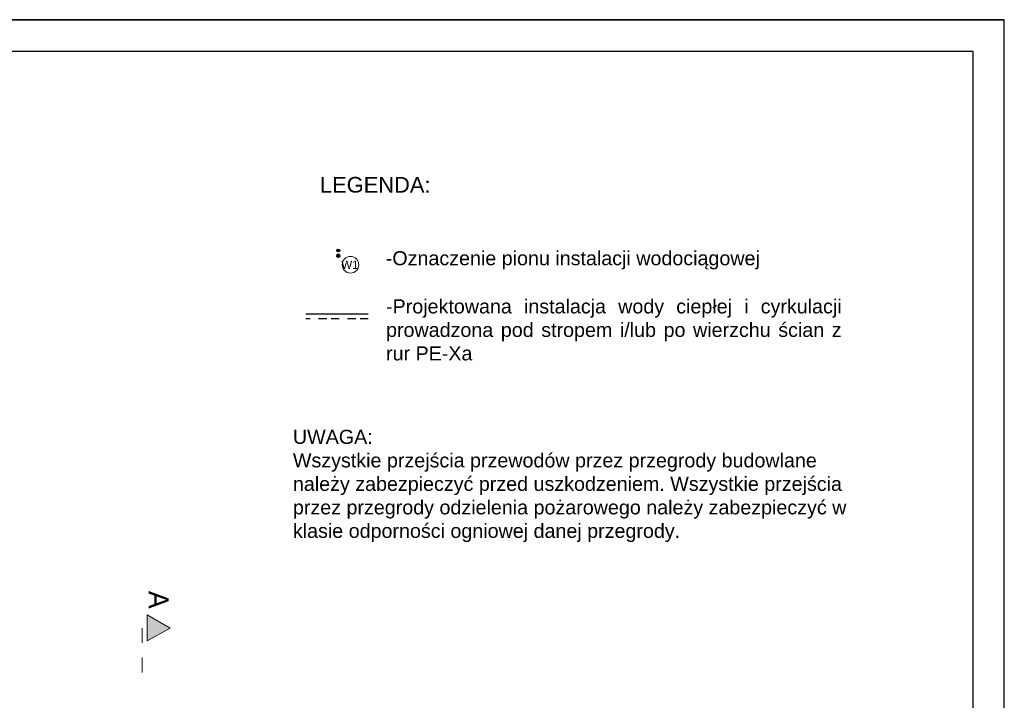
# Model space of a CAD drawing. Extents: x -528673 to -426178, y 23200 to 131944.
# Tile 29 of 87: x -475670 to -456800, y 39863 to 52900. Entities that reach past the tile are written whole.
import ezdxf
from ezdxf.lldxf.tags import DXFTag

# ---------------------------------------------------------------- set-up
doc = ezdxf.new("R2010")
doc.units = 0
doc.header["$MEASUREMENT"] = 0
doc.linetypes.add('BORDER2', pattern=[22.225, 6.35, -3.175, 6.35, -3.175, 0, -3.175])
doc.linetypes.add('Dashed', pattern=[564.444447, 282.222223, -282.222223])
doc.layers.get('0').update_dxf_attribs({"color": 252})
for name, color, linetype, lineweight in [('#CIPELA WODA', 240, 'Continuous', 30), ('INWENT OPISY_Nr_Pióra__21', 252, 'Continuous', 9), ('INWENT OPISY_Nr_Pióra__41', 252, 'Continuous', 15)]:
    doc.layers.add(name, color=color, linetype=linetype, lineweight=lineweight)
for name, color, linetype in [('#IS_opisy', 7, 'Continuous'), ('#opisy', 7, 'Continuous'), ('#PODKŁAD', 252, 'Continuous'), ('_TABELA', 7, 'Continuous'), ('IS_Grafika', 7, 'SOLID'), ('IS_Text_Pion_Wodociag', 7, 'Continuous')]:
    doc.layers.add(name, color=color, linetype=linetype)
doc.layers.add('IS_Ciepła_woda', color=1, linetype='DASHDOT', true_color=0xff0000)
doc.layers.add('IS_Cyrkulacja', color=7, linetype='DASHWAVE', true_color=0x800080)
doc.styles.add('GENERATED_STYLE_5', font='txt')
doc.styles.get("Standard").update_dxf_attribs({"font": 'arial.ttf', "bigfont": 'BIGFONT.SHX'})
doc.linetypes.add('CYRKULACJ1', pattern='A,2.5,-1.5,["~",Standard,S=1,R=0,X=-0.5,Y=-0.4],-1.5', length=5.5)
tags = doc.linetypes.add('DASHDOT', pattern=[20, 10, -5, 0, -5]).pattern_tags.tags
tags[10:11] = [DXFTag(74, 4), DXFTag(75, 0), DXFTag(340, '0'), DXFTag(46, 0.0), DXFTag(50, 0.0), DXFTag(44, 0.0), DXFTag(45, 0.0)]
tags[8:9] = [DXFTag(74, 4), DXFTag(75, 0), DXFTag(340, '0'), DXFTag(46, 0.0), DXFTag(50, 0.0), DXFTag(44, 0.0), DXFTag(45, 0.0)]
tags[6:7] = [DXFTag(74, 4), DXFTag(75, 0), DXFTag(340, '0'), DXFTag(46, 0.0), DXFTag(50, 0.0), DXFTag(44, 0.0), DXFTag(45, 0.0)]
tags[4:5] = [DXFTag(74, 4), DXFTag(75, 0), DXFTag(340, '0'), DXFTag(46, 0.0), DXFTag(50, 0.0), DXFTag(44, 0.0), DXFTag(45, 0.0)]
tags = doc.linetypes.add('DASHWAVE', pattern='A,10,-5,-20,[138,IS_LineDef.shx,S=2,R=0,X=-20,Y=0],-5', length=40).pattern_tags.tags
tags[16:17] = [DXFTag(74, 4), DXFTag(75, 0), DXFTag(340, '0'), DXFTag(46, 0.0), DXFTag(50, 0.0), DXFTag(44, 0.0), DXFTag(45, 0.0)]
tags[6:7] = [DXFTag(74, 4), DXFTag(75, 0), DXFTag(340, '0'), DXFTag(46, 0.0), DXFTag(50, 0.0), DXFTag(44, 0.0), DXFTag(45, 0.0)]
tags[4:5] = [DXFTag(74, 4), DXFTag(75, 0), DXFTag(340, '0'), DXFTag(46, 0.0), DXFTag(50, 0.0), DXFTag(44, 0.0), DXFTag(45, 0.0)]
tags = doc.linetypes.add('SOLID', pattern=[10, 10, 0]).pattern_tags.tags
tags[6:7] = [DXFTag(74, 4), DXFTag(75, 0), DXFTag(340, '0'), DXFTag(46, 0.0), DXFTag(50, 0.0), DXFTag(44, 0.0), DXFTag(45, 0.0)]
tags[4:5] = [DXFTag(74, 4), DXFTag(75, 0), DXFTag(340, '0'), DXFTag(46, 0.0), DXFTag(50, 0.0), DXFTag(44, 0.0), DXFTag(45, 0.0)]

# ---------------------------------------------------------------- blocks, each defined once
blk = doc.blocks.new('PARTER')
at = {"layer": 'INWENT OPISY_Nr_Pióra__21', "linetype": 'Continuous', "lineweight": 15}
blk.add_hatch(color=252, dxfattribs=at).paths.add_polyline_path([(-472789, 41245), (-473225, 41000), (-473225, 41500)], flags=0)
at = {"layer": 'INWENT OPISY_Nr_Pióra__41', "color": 252, "linetype": 'Continuous', "lineweight": 15}
for p, q in [((-473225, 41000), (-473225, 41500)), ((-472789, 41245), (-473225, 41500)), ((-473225, 41000), (-472789, 41245))]:
    blk.add_line(p, q, dxfattribs=at)
at = {"layer": 'INWENT OPISY_Nr_Pióra__41', "color": 252, "linetype": 'Dashed', "lineweight": 15}
blk.add_line((-473325, 41245), (-473325, 40145), dxfattribs=at)
at = {"layer": 'INWENT OPISY_Nr_Pióra__21', "color": 252, "linetype": 'Continuous', "lineweight": 15, "insert": (-472818, 41789), "char_height": 380, "attachment_point": 2, "rotation": 270, "style": 'GENERATED_STYLE_5'}
blk.add_mtext('{A}', dxfattribs=at)

msp = doc.modelspace()

# ---------------------------------------------------------------- block references
at = {"layer": '#PODKŁAD'}
msp.add_blockref('PARTER', (0, 0), dxfattribs=at)

# ---------------------------------------------------------------- next in the draw order: linework, layer by layer
at = {"layer": '#CIPELA WODA', "color": 6, "linetype": 'CYRKULACJ1', "ltscale": 100}
msp.add_lwpolyline([(-468989, 47261), (-470189, 47261)], dxfattribs=at)
at = {"layer": '#CIPELA WODA', "linetype": 'BORDER2', "ltscale": 25}
msp.add_lwpolyline([(-468989, 47171), (-470189, 47171)], dxfattribs=at)
at = {"color": 0, "lineweight": 15}
msp.add_circle((-469330, 48206), 159, dxfattribs=at)
at = {"layer": '_TABELA', "color": 7}
msp.add_lwpolyline([(-498800, 52900), (-456800, 52900), (-498800, 52900), (-498800, 23200), (-456800, 23200), (-456800, 52900)], dxfattribs=at)
msp.add_lwpolyline([(-457400, 52290), (-496300, 52290), (-496300, 23810), (-457400, 23810)], close=True, dxfattribs=at)
at = {"layer": 'IS_Ciepła_woda', "color": 1, "lineweight": 35, "ltscale": 10}
for radius in [28, 8]:
    msp.add_circle((-469564, 48379), radius, dxfattribs=at)
at = {"layer": 'IS_Cyrkulacja', "color": 6, "linetype": 'CYRKULACJ1', "lineweight": 30, "ltscale": 100}
for radius in [28, 8]:
    msp.add_circle((-469564, 48479), radius, dxfattribs=at)

# ---------------------------------------------------------------- next in the draw order: texts
at = {"layer": '#IS_opisy', "insert": (-470434, 45045), "char_height": 270, "width": 11126.4, "attachment_point": 1}
msp.add_mtext('{\\fArial|b0|i0;\\W1;UWAGA:}{\\C21;\\W1;\\P\\pxqj;}\\W1;Wszystkie przejścia przewodów przez przegrody budowlane należy zabezpieczyć przed uszkodzeniem. Wszystkie przejścia przez przegrody odzielenia pożarowego należy zabezpieczyć w klasie odporności ogniowej danej przegrody. \\P\\P', dxfattribs=at)
at = {"layer": '#opisy', "lineweight": 18, "ltscale": 200}
msp.add_text('-Oznaczenie pionu instalacji wodociągowej', height=270, dxfattribs=at).set_placement((-468654, 48197))
at = {"layer": '#opisy', "lineweight": 18, "ltscale": 200, "insert": (-468649, 47544), "char_height": 270, "width": 8704.94, "attachment_point": 1}
msp.add_mtext('\\pxqj;\\fArial|b0|i0|c238;\\W1;-Projektowana instalacja wody ciepłej i cyrkulacji prowadzona pod stropem i/lub po wierzchu ścian z rur PE-Xa', dxfattribs=at)
at = {"layer": 'IS_Grafika', "ltscale": 10, "insert": (-469916, 49584), "char_height": 300, "width": 2002.95, "attachment_point": 7}
msp.add_mtext('LEGENDA:', dxfattribs=at)
at = {"layer": 'IS_Text_Pion_Wodociag', "linetype": 'SOLID', "ltscale": 10, "insert": (-469340, 48126), "char_height": 158.4, "attachment_point": 8}
msp.add_mtext('\\fArial|b0|i0;W1', dxfattribs=at)

doc.saveas('drawing.dxf')
